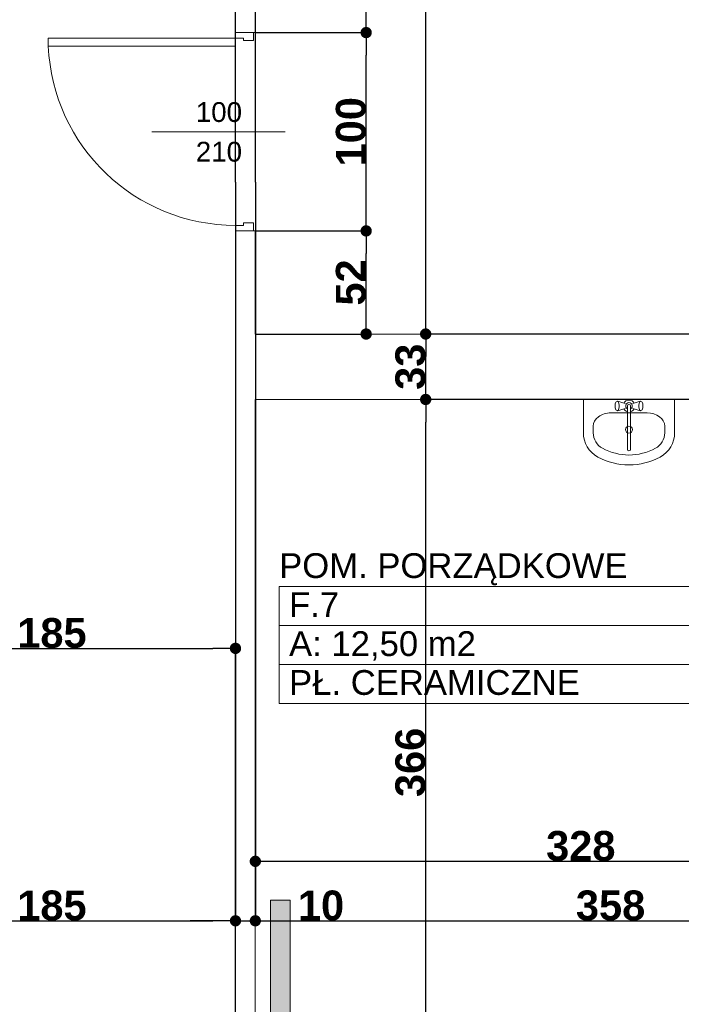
# Model space of a CAD drawing. Header units: millimetres. Extents: x 183299 to 1018155, y -286688 to 171278.
# Tile 79 of 100: x 425421 to 428754, y -94626 to -89661. Entities that reach past the tile are written whole.
import ezdxf
from ezdxf.enums import TextEntityAlignment as Align

# ---------------------------------------------------------------- set-up
doc = ezdxf.new("R2010")
doc.units = ezdxf.units.MM
doc.header["$MEASUREMENT"] = 0
for name, color, linetype in [('Drzwi ArchiCAD', 7, 'Continuous'), ('Elementy Modelu - Strefy', 7, 'Continuous'), ('inwentaryzacja_sciany', 7, 'Continuous'), ('inwentaryzacja_wyposazenie_sanitarne', 7, 'Continuous'), ('Wymiarowanie - Ogólne', 7, 'Continuous'), ('Znaczniki Drzwi', 7, 'Continuous')]:
    doc.layers.add(name, color=color, linetype=linetype)
for name, color, linetype, lineweight in [('Drzwi ArchiCAD_Nr_Pióra__1', 7, 'Continuous', 13), ('Elementy Modelu - Strefy_Nr_Pióra__6', 250, 'Continuous', 18), ('grzejniki_Nr_Pióra__20', 1, 'Continuous', 0), ('inwentaryzacja_sciany_Nr_Pióra__1', 7, 'Continuous', 13), ('inwentaryzacja_wentylacja_Nr_Pióra__20', 1, 'Continuous', 0), ('inwentaryzacja_wyposazenie_sanitarne_Nr_Pióra__1', 7, 'Continuous', 13), ('Znaczniki Drzwi_Nr_Pióra__1', 7, 'Continuous', 13), ('Znaczniki Drzwi_Nr_Pióra__7', 7, 'Continuous', 35)]:
    doc.layers.add(name, color=color, linetype=linetype, lineweight=lineweight)
doc.layers.add('Drzwi ArchiCAD_Nr_Pióra__23', color=7, linetype='Continuous', lineweight=20, true_color=0xff6600)
doc.layers.add('Drzwi ArchiCAD_Nr_Pióra__3', color=7, linetype='Continuous', lineweight=18, true_color=0xff6600)
doc.styles.add('GENERATED_STYLE_1', font='arial.ttf')
doc.styles.add('GENERATED_STYLE_2', font='arialbd.ttf')
doc.styles.get("Standard").update_dxf_attribs({"font": 'txt', "bigfont": 'BIGFONT.SHX'})
doc.dimstyles.new('GENERATED_STYLE__1', dxfattribs={"dimtxt": 150, "dimasz": 114, "dimexe": 0.18, "dimexo": 0, "dimgap": 0.09, "dimtad": 1, "dimtih": 1, "dimtoh": 1, "dimdec": 0, "dimlfac": 0.1, "dimzin": 0, "dimdsep": 46, "dimtxsty": 'GENERATED_STYLE_2', "dimblk": 'ARROWHEAD_11', "dimblk1": 'ARROWHEAD_11', "dimblk2": 'ARROWHEAD_11', "dimcen": 0.09, "dimclrd": 256, "dimclre": 256, "dimclrt": 256, "dimazin": 0, "dimtfac": 1, "dimtdec": 4, "dimtmove": 0, "dimatfit": 3, "dimfxl": 1, "dimtolj": 1, "dimtzin": 0, "dimarcsym": 0})
doc.dimstyles.new('GENERATED_STYLE__2', dxfattribs={"dimtxt": 150, "dimasz": 114, "dimexe": 0.18, "dimexo": 0, "dimgap": 0.09, "dimtad": 1, "dimdec": 0, "dimlfac": 0.1, "dimzin": 0, "dimdsep": 46, "dimtxsty": 'GENERATED_STYLE_2', "dimblk": 'ARROWHEAD_11', "dimblk1": 'ARROWHEAD_11', "dimblk2": 'ARROWHEAD_11', "dimcen": 0.09, "dimclrd": 256, "dimclre": 256, "dimclrt": 256, "dimazin": 0, "dimtfac": 1, "dimtdec": 4, "dimtmove": 0, "dimatfit": 3, "dimfxl": 1, "dimtolj": 1, "dimtzin": 0, "dimarcsym": 0})

# ---------------------------------------------------------------- blocks, each defined once
blk = doc.blocks.new('POM. PORZĄDKOWE        _F.7_143_2', base_point=(252439.9, -92815.8))
at = {"layer": 'Elementy Modelu - Strefy_Nr_Pióra__6', "linetype": 'Continuous'}
for p, q in [((251385.1, -92619.4), (253494.8, -92619.4)), ((251385.1, -92815.8), (251385.1, -92619.4)), ((253494.8, -92619.4), (253494.8, -92815.8)), ((253494.8, -92815.8), (251385.1, -92815.8)), ((251385.1, -92815.8), (253494.8, -92815.8)), ((251385.1, -93012.2), (251385.1, -92815.8)), ((253494.8, -92815.8), (253494.8, -93012.2)), ((253494.8, -93012.2), (251385.1, -93012.2)), ((251385.1, -93012.2), (253494.8, -93012.2)), ((251385.1, -93208.7), (251385.1, -93012.2)), ((253494.8, -93012.2), (253494.8, -93208.7)), ((253494.8, -93208.7), (251385.1, -93208.7))]:
    blk.add_line(p, q, dxfattribs=at)
at = {"linetype": 'Continuous', "flags": 1}
for tag in ['ROOM_AREA', 'ROOM_PERIM', 'ROOM_WALLS_SURF', 'ROOM_DOORS_SURF', 'ROOM_WINDS_SURF', 'ROOM_BASELEV', 'ROOM_HEIGHT', 'ROOM_NET_AREA', 'ROOM_REDUCED_AREA', 'ROOM_CALC_AREA', 'ROOM_VOLUME']:
    blk.add_attdef(tag, text='', height=2000, dxfattribs=at).set_placement((252439.9, -93848.9), align=Align.BOTTOM_LEFT)
at = {"layer": 'Elementy Modelu - Strefy_Nr_Pióra__6', "linetype": 'Continuous', "insert": (251435.1, -92844.4), "char_height": 125, "attachment_point": 1, "style": 'GENERATED_STYLE_1'}
blk.add_mtext('{A: 12,50 m2}', dxfattribs=at)
at = {"layer": 'Elementy Modelu - Strefy_Nr_Pióra__6', "style": 'GENERATED_STYLE_1'}
for tag, p in [('ROOM_NAME', (251385.1, -92613.5)), ('ROOM_NUMBER', (251435.1, -92809.9)), ('basec', (251435.1, -93202.8))]:
    blk.add_attdef(tag, text='', height=125, dxfattribs=at).set_placement(p, align=Align.BOTTOM_LEFT)
blk = doc.blocks.new('D1 Drzwi proste 12_66')
at = {"layer": 'Drzwi ArchiCAD_Nr_Pióra__1', "linetype": 'Continuous'}
for p, q in [((-500, 0), (-500, -90)), ((500, 0), (500, -90))]:
    blk.add_line(p, q, dxfattribs=at)
at = {"layer": 'Drzwi ArchiCAD_Nr_Pióra__23', "linetype": 'Continuous'}
for p, q in [((-472, 0), (-500, 0)), ((-500, 0), (-500, -90)), ((-472, -40), (-472, 0)), ((500, 0), (472, 0)), ((472, 0), (472, -40)), ((500, -90), (500, 0)), ((-460, -40), (-472, -40)), ((-460, -90), (-460, -40)), ((472, -40), (460, -40)), ((460, -40), (460, -90)), ((-500, -90), (-460, -90)), ((460, -90), (500, -90))]:
    blk.add_line(p, q, dxfattribs=at)
at = {"layer": 'Drzwi ArchiCAD_Nr_Pióra__3', "linetype": 'Continuous'}
for p, q in [((472, 944), (432, 944)), ((432, 944), (432, 0)), ((472, 0), (472, 944)), ((432, 0), (472, 0))]:
    blk.add_line(p, q, dxfattribs=at)
blk.add_arc((472, 0), 944, 92.4285, 180, dxfattribs=at)
blk = doc.blocks.new('Znacznik O 12_259')
at = {"layer": 'Znaczniki Drzwi_Nr_Pióra__1', "linetype": 'Continuous'}
blk.add_line((0, 421.4), (0, -250), dxfattribs=at)
at = {"layer": 'Znaczniki Drzwi_Nr_Pióra__7', "linetype": 'Continuous', "char_height": 100, "attachment_point": 7, "rotation": 270, "style": 'GENERATED_STYLE_1'}
for s, insert in [('{210}', (-152.1, 200)), ('{100}', (47.9, 200))]:
    blk.add_mtext(s, dxfattribs=dict(at, insert=insert))
blk = doc.blocks.new('Ściana_714_2', base_point=(251165.1, -95435.8))
at = {"layer": 'inwentaryzacja_sciany_Nr_Pióra__1', "linetype": 'Continuous'}
for p, q in [((251165.1, -85725.8), (251165.1, -89825.8)), ((251265.1, -89825.8), (251265.1, -85725.8)), ((251165.1, -89825.8), (251255.1, -89825.8)), ((251255.1, -89825.8), (251265.1, -89825.8)), ((251165.1, -90825.8), (251255.1, -90825.8)), ((251165.1, -90825.8), (251165.1, -95435.8)), ((251255.1, -90825.8), (251265.1, -90825.8)), ((251265.1, -91345.8), (251265.1, -90825.8)), ((251265.1, -95335.8), (251265.1, -91675.8))]:
    blk.add_line(p, q, dxfattribs=at)
at = {"layer": 'Drzwi ArchiCAD', "linetype": 'Continuous', "rotation": 90}
blk.add_blockref('D1 Drzwi proste 12_66', (251165.1, -90325.8), dxfattribs=at)
at = {"layer": 'Znaczniki Drzwi', "rotation": 90}
blk.add_blockref('Znacznik O 12_259', (251165.1, -90325.8), dxfattribs=at)
blk = doc.blocks.new('Ściana_719_2', base_point=(261965.1, -91675.8))
at = {"layer": 'inwentaryzacja_sciany_Nr_Pióra__1', "linetype": 'Continuous'}
for p, q in [((256715.1, -91345.8), (251265.1, -91345.8)), ((251265.1, -91675.8), (254545.1, -91675.8))]:
    blk.add_line(p, q, dxfattribs=at)
blk = doc.blocks.new('Umywalka 01 12_9')
at = {"layer": 'inwentaryzacja_wyposazenie_sanitarne_Nr_Pióra__1', "linetype": 'Continuous'}
for p, q in [((-230, 0), (-230, -168)), ((230, 0), (-230, 0)), ((230, 0), (230, -168)), ((-69.1, -22.7), (-70, -29.2)), ((-70, -29.2), (-70, -36.2)), ((-70, -36.2), (-69.1, -42.7)), ((-67.6, -17.4), (-69.1, -22.7)), ((-69.1, -42.7), (-67.6, -48)), ((-65.6, -13.9), (-67.6, -17.4)), ((-67.6, -48), (-65.6, -51.5)), ((-60.4, -10.1), (-65.6, -13.9)), ((-57.6, -8.7), (-60.4, -10.1)), ((-54.8, -10.1), (-57.6, -8.7)), ((-20.1, -20.7), (-57.6, -8.7)), ((-20.1, -44.7), (-57.6, -56.7)), ((-52.3, -14.3), (-54.8, -10.1)), ((-50.5, -20.7), (-52.3, -14.3)), ((-52.3, -51.1), (-50.5, -44.7)), ((-49.5, -28.5), (-50.5, -20.7)), ((-50.5, -44.7), (-49.5, -36.9)), ((-49.5, -36.9), (-49.5, -28.5)), ((-7.9, -31.3), (-7.9, -251.6)), ((7.9, -251.6), (7.9, -31.3)), ((20.1, -20.7), (57.6, -8.7)), ((20.1, -44.7), (57.6, -56.7)), ((50.5, -20.7), (49.5, -28.5)), ((49.5, -28.5), (49.5, -36.9)), ((49.5, -36.9), (50.5, -44.7)), ((52.3, -14.3), (50.5, -20.7)), ((50.5, -44.7), (52.3, -51.1)), ((54.8, -10.1), (52.3, -14.3)), ((57.6, -8.7), (54.8, -10.1)), ((60.4, -10.1), (57.6, -8.7)), ((60.4, -10.1), (65.6, -13.9)), ((67.6, -17.4), (65.6, -13.9)), ((65.6, -51.5), (67.6, -48)), ((69.1, -22.7), (67.6, -17.4)), ((67.6, -48), (69.1, -42.7)), ((70, -29.2), (69.1, -22.7)), ((69.1, -42.7), (70, -36.2)), ((70, -36.2), (70, -29.2)), ((-91.1, -67.7), (-91.1, -67.7)), ((91.1, -67.7), (-91.1, -67.7)), ((-60.4, -55.3), (-65.6, -51.5)), ((-60.4, -55.3), (-57.6, -56.7)), ((-57.6, -56.7), (-54.8, -55.3)), ((-54.8, -55.3), (-52.3, -51.1)), ((52.3, -51.1), (54.8, -55.3)), ((54.8, -55.3), (57.6, -56.7)), ((57.6, -56.7), (60.4, -55.3)), ((60.4, -55.3), (65.6, -51.5)), ((-180, -134.4), (-180, -168)), ((180, -134.4), (180, -168))]:
    blk.add_line(p, q, dxfattribs=at)
blk.add_circle((0, -151.9), 17.5, dxfattribs=at)
for centre, radius, start, end in [((0, -32.7), 30, 27.9765, 152.0235), ((0, -32.7), 30, 207.9765, 254.7747), ((0, -32.7), 16.8, 298.0549, 241.9451), ((0, -32.7), 8, 10, 170), ((0, -32.7), 30, 285.2253, 332.0235), ((-91.1, -168), 138.9, 180, 241.5254), ((-91.1, -168), 88.9, 180, 241.5254), ((91.1, -168), 88.9, 298.4746, 0), ((91.1, -168), 138.9, 298.4746, 0), ((0, 0), 280, 241.5254, 298.4746), ((0, 0), 330, 241.5254, 298.4746), ((0, -251.6), 7.88, 180, 0)]:
    blk.add_arc(centre, radius, start, end, dxfattribs=at)
for centre, major_axis, start_param, end_param in [((-91.1, -134.4), (88.9, 0), 1.570796, 3.141593), ((91.1, -134.4), (-88.9, 0), 3.141593, 4.712389)]:
    blk.add_ellipse(centre, major_axis=major_axis, ratio=0.750558, start_param=start_param, end_param=end_param, dxfattribs=at)
blk = doc.blocks.new('ARROWHEAD_11')
at = {"linetype": 'Continuous'}
blk.add_line((0, 0), (-1, 0), dxfattribs=at)
at = {"linetype": 'Continuous', "const_width": 0.25, "flags": 128}
blk.add_lwpolyline([(-0.125, 0, 1), (0.125, 0, 1)], format="xyb", close=True, dxfattribs=at)
blk = doc.blocks.new('*D5305')
at = {"layer": 'Defpoints', "color": 0}
for p in [(423058, -93976.3), (424258, -93976.3), (430803, -97276.3)]:
    blk.add_point(p, dxfattribs=at)
at = {"layer": 'Wymiarowanie - Ogólne', "linetype": 'Continuous', "lineweight": -2}
for p, q in [((424258, -93976.3), (423057.8, -93976.3)), ((423058, -97162.3), (423058, -94090.3)), ((430803, -97276.3), (423057.8, -97276.3))]:
    blk.add_line(p, q, dxfattribs=at)
at = {"layer": 'Wymiarowanie - Ogólne', "lineweight": -2, "xscale": 114, "yscale": 114, "zscale": 114}
for p, rotation in [((423058, -93976.3), 90), ((423058, -97276.3), 270)]:
    blk.add_blockref('ARROWHEAD_11', p, dxfattribs=dict(at, rotation=rotation))
at = {"layer": 'Wymiarowanie - Ogólne', "insert": (422981.4, -95626.3), "char_height": 150, "attachment_point": 5, "rotation": 90, "style": 'GENERATED_STYLE_2'}
blk.add_mtext('\\A1;330', dxfattribs=at)
blk = doc.blocks.new('*D5425')
at = {"layer": 'Defpoints', "color": 0}
for p in [(426508, -84026.3), (424508, -89601.3), (426508, -90481.3)]:
    blk.add_point(p, dxfattribs=at)
at = {"layer": 'Wymiarowanie - Ogólne', "linetype": 'Continuous', "lineweight": -2}
for p, q in [((424508, -89601.3), (424508, -84026.1)), ((424622, -84026.3), (426394, -84026.3)), ((426508, -90481.3), (426508, -84026.1))]:
    blk.add_line(p, q, dxfattribs=at)
at = {"layer": 'Wymiarowanie - Ogólne', "lineweight": -2, "xscale": 114, "yscale": 114, "zscale": 114, "rotation": 180}
blk.add_blockref('ARROWHEAD_11', (424508, -84026.3), dxfattribs=at)
at = {"layer": 'Wymiarowanie - Ogólne', "lineweight": -2, "xscale": 114, "yscale": 114, "zscale": 114}
blk.add_blockref('ARROWHEAD_11', (426508, -84026.3), dxfattribs=at)
at = {"layer": 'Wymiarowanie - Ogólne', "insert": (425508, -83949.7), "char_height": 150, "attachment_point": 5, "style": 'GENERATED_STYLE_2'}
blk.add_mtext('\\A1;200', dxfattribs=at)
blk = doc.blocks.new('*D5426')
at = {"layer": 'Defpoints', "color": 0}
for p in [(426608, -84026.3), (426508, -90481.3), (426608, -90481.3)]:
    blk.add_point(p, dxfattribs=at)
at = {"layer": 'Wymiarowanie - Ogólne', "linetype": 'Continuous', "lineweight": -2}
for p, q in [((426394, -84026.3), (426280, -84026.3)), ((426508, -90481.3), (426508, -84026.1)), ((426508, -84026.3), (426608, -84026.3)), ((426608, -90481.3), (426608, -84026.1)), ((426722, -84026.3), (427042.1, -84026.3))]:
    blk.add_line(p, q, dxfattribs=at)
at = {"layer": 'Wymiarowanie - Ogólne', "lineweight": -2, "xscale": 114, "yscale": 114, "zscale": 114}
blk.add_blockref('ARROWHEAD_11', (426508, -84026.3), dxfattribs=at)
at = {"layer": 'Wymiarowanie - Ogólne', "lineweight": -2, "xscale": 114, "yscale": 114, "zscale": 114, "rotation": 180}
blk.add_blockref('ARROWHEAD_11', (426608, -84026.3), dxfattribs=at)
at = {"layer": 'Wymiarowanie - Ogólne', "insert": (426939, -83949.7), "char_height": 150, "attachment_point": 5, "style": 'GENERATED_STYLE_2'}
blk.add_mtext('\\A1;10', dxfattribs=at)
blk = doc.blocks.new('*D5427')
at = {"layer": 'Defpoints', "color": 0}
for p in [(431958, -84026.3), (431958, -88436.3), (426608, -90481.3)]:
    blk.add_point(p, dxfattribs=at)
at = {"layer": 'Wymiarowanie - Ogólne', "linetype": 'Continuous', "lineweight": -2}
for p, q in [((426608, -90481.3), (426608, -84026.1)), ((426722, -84026.3), (431844, -84026.3)), ((431958, -88436.3), (431958, -84026.1))]:
    blk.add_line(p, q, dxfattribs=at)
at = {"layer": 'Wymiarowanie - Ogólne', "lineweight": -2, "xscale": 114, "yscale": 114, "zscale": 114, "rotation": 180}
blk.add_blockref('ARROWHEAD_11', (426608, -84026.3), dxfattribs=at)
at = {"layer": 'Wymiarowanie - Ogólne', "lineweight": -2, "xscale": 114, "yscale": 114, "zscale": 114}
blk.add_blockref('ARROWHEAD_11', (431958, -84026.3), dxfattribs=at)
at = {"layer": 'Wymiarowanie - Ogólne', "insert": (429283, -83949.7), "char_height": 150, "attachment_point": 5, "style": 'GENERATED_STYLE_2'}
blk.add_mtext('\\A1;535', dxfattribs=at)
blk = doc.blocks.new('*D6527')
at = {"layer": 'Defpoints', "color": 0}
for p in [(426608, -90726.3), (427166.4, -90726.3), (426608, -91246.3)]:
    blk.add_point(p, dxfattribs=at)
at = {"layer": 'Wymiarowanie - Ogólne', "linetype": 'Continuous', "lineweight": -2}
for p, q in [((426608, -90726.3), (427166.6, -90726.3)), ((427166.4, -91132.3), (427166.4, -90840.3)), ((426608, -91246.3), (427166.6, -91246.3))]:
    blk.add_line(p, q, dxfattribs=at)
at = {"layer": 'Wymiarowanie - Ogólne', "lineweight": -2, "xscale": 114, "yscale": 114, "zscale": 114}
for p, rotation in [((427166.4, -90726.3), 90), ((427166.4, -91246.3), 270)]:
    blk.add_blockref('ARROWHEAD_11', p, dxfattribs=dict(at, rotation=rotation))
at = {"layer": 'Wymiarowanie - Ogólne', "insert": (427089.8, -90986.3), "char_height": 150, "attachment_point": 5, "rotation": 90, "style": 'GENERATED_STYLE_2'}
blk.add_mtext('\\A1;52', dxfattribs=at)
blk = doc.blocks.new('*D6528')
at = {"layer": 'Defpoints', "color": 0}
for p in [(426608, -89726.3), (427166.4, -89726.3), (426608, -90726.3)]:
    blk.add_point(p, dxfattribs=at)
at = {"layer": 'Wymiarowanie - Ogólne', "linetype": 'Continuous', "lineweight": -2}
for p, q in [((426608, -89726.3), (427166.6, -89726.3)), ((427166.4, -90612.3), (427166.4, -89840.3)), ((426608, -90726.3), (427166.6, -90726.3))]:
    blk.add_line(p, q, dxfattribs=at)
at = {"layer": 'Wymiarowanie - Ogólne', "lineweight": -2, "xscale": 114, "yscale": 114, "zscale": 114}
for p, rotation in [((427166.4, -89726.3), 90), ((427166.4, -90726.3), 270)]:
    blk.add_blockref('ARROWHEAD_11', p, dxfattribs=dict(at, rotation=rotation))
at = {"layer": 'Wymiarowanie - Ogólne', "insert": (427089.8, -90226.3), "char_height": 150, "attachment_point": 5, "rotation": 90, "style": 'GENERATED_STYLE_2'}
blk.add_mtext('\\A1;100', dxfattribs=at)
blk = doc.blocks.new('*D6529')
at = {"layer": 'Defpoints', "color": 0}
for p in [(426608, -85626.3), (427166.4, -85626.3), (426608, -89726.3)]:
    blk.add_point(p, dxfattribs=at)
at = {"layer": 'Wymiarowanie - Ogólne', "linetype": 'Continuous', "lineweight": -2}
for p, q in [((426608, -85626.3), (427166.6, -85626.3)), ((427166.4, -89612.3), (427166.4, -85740.3)), ((426608, -89726.3), (427166.6, -89726.3))]:
    blk.add_line(p, q, dxfattribs=at)
at = {"layer": 'Wymiarowanie - Ogólne', "lineweight": -2, "xscale": 114, "yscale": 114, "zscale": 114}
for p, rotation in [((427166.4, -85626.3), 90), ((427166.4, -89726.3), 270)]:
    blk.add_blockref('ARROWHEAD_11', p, dxfattribs=dict(at, rotation=rotation))
at = {"layer": 'Wymiarowanie - Ogólne', "insert": (427089.8, -87676.3), "char_height": 150, "attachment_point": 5, "rotation": 90, "style": 'GENERATED_STYLE_2'}
blk.add_mtext('\\A1;410', dxfattribs=at)
blk = doc.blocks.new('*D6534')
at = {"layer": 'Defpoints', "color": 0}
for p in [(427466.4, -91576.3), (431908, -91576.3), (429143, -95236.3)]:
    blk.add_point(p, dxfattribs=at)
at = {"layer": 'Wymiarowanie - Ogólne', "linetype": 'Continuous', "lineweight": -2}
for p, q in [((431908, -91576.3), (427466.2, -91576.3)), ((427466.4, -95122.3), (427466.4, -91690.3)), ((429143, -95236.3), (427466.2, -95236.3))]:
    blk.add_line(p, q, dxfattribs=at)
at = {"layer": 'Wymiarowanie - Ogólne', "lineweight": -2, "xscale": 114, "yscale": 114, "zscale": 114}
for p, rotation in [((427466.4, -91576.3), 90), ((427466.4, -95236.3), 270)]:
    blk.add_blockref('ARROWHEAD_11', p, dxfattribs=dict(at, rotation=rotation))
at = {"layer": 'Wymiarowanie - Ogólne', "insert": (427389.8, -93406.3), "char_height": 150, "attachment_point": 5, "rotation": 90, "style": 'GENERATED_STYLE_2'}
blk.add_mtext('\\A1;366', dxfattribs=at)
blk = doc.blocks.new('*D6535')
at = {"layer": 'Defpoints', "color": 0}
for p in [(427466.4, -91246.3), (431908, -91246.3), (431908, -91576.3)]:
    blk.add_point(p, dxfattribs=at)
at = {"layer": 'Wymiarowanie - Ogólne', "linetype": 'Continuous', "lineweight": -2}
for p, q in [((431908, -91246.3), (427466.2, -91246.3)), ((427466.4, -91462.3), (427466.4, -91360.3)), ((431908, -91576.3), (427466.2, -91576.3))]:
    blk.add_line(p, q, dxfattribs=at)
at = {"layer": 'Wymiarowanie - Ogólne', "lineweight": -2, "xscale": 114, "yscale": 114, "zscale": 114}
for p, rotation in [((427466.4, -91246.3), 90), ((427466.4, -91576.3), 270)]:
    blk.add_blockref('ARROWHEAD_11', p, dxfattribs=dict(at, rotation=rotation))
at = {"layer": 'Wymiarowanie - Ogólne', "insert": (427389.8, -91411.3), "char_height": 150, "attachment_point": 5, "rotation": 90, "style": 'GENERATED_STYLE_2'}
blk.add_mtext('\\A1;33', dxfattribs=at)
blk = doc.blocks.new('*D6536')
at = {"layer": 'Defpoints', "color": 0}
for p in [(426608, -85626.3), (427466.4, -85626.3), (431908, -91246.3)]:
    blk.add_point(p, dxfattribs=at)
at = {"layer": 'Wymiarowanie - Ogólne', "linetype": 'Continuous', "lineweight": -2}
for p, q in [((426608, -85626.3), (427466.6, -85626.3)), ((427466.4, -91132.3), (427466.4, -85740.3)), ((431908, -91246.3), (427466.2, -91246.3))]:
    blk.add_line(p, q, dxfattribs=at)
at = {"layer": 'Wymiarowanie - Ogólne', "lineweight": -2, "xscale": 114, "yscale": 114, "zscale": 114}
for p, rotation in [((427466.4, -85626.3), 90), ((427466.4, -91246.3), 270)]:
    blk.add_blockref('ARROWHEAD_11', p, dxfattribs=dict(at, rotation=rotation))
at = {"layer": 'Wymiarowanie - Ogólne', "insert": (427389.8, -88436.3), "char_height": 150, "attachment_point": 5, "rotation": 90, "style": 'GENERATED_STYLE_2'}
blk.add_mtext('\\A1;562', dxfattribs=at)
blk = doc.blocks.new('*D6537')
at = {"layer": 'Defpoints', "color": 0}
for p in [(426508, -90481.3), (424658, -93576.3), (426508, -94205.1)]:
    blk.add_point(p, dxfattribs=at)
at = {"layer": 'Wymiarowanie - Ogólne', "linetype": 'Continuous', "lineweight": -2}
for p, q in [((426508, -90481.3), (426508, -94205.3)), ((424658, -93576.3), (424658, -94205.3)), ((424772, -94205.1), (426394, -94205.1))]:
    blk.add_line(p, q, dxfattribs=at)
at = {"layer": 'Wymiarowanie - Ogólne', "lineweight": -2, "xscale": 114, "yscale": 114, "zscale": 114, "rotation": 180}
blk.add_blockref('ARROWHEAD_11', (424658, -94205.1), dxfattribs=at)
at = {"layer": 'Wymiarowanie - Ogólne', "lineweight": -2, "xscale": 114, "yscale": 114, "zscale": 114}
blk.add_blockref('ARROWHEAD_11', (426508, -94205.1), dxfattribs=at)
at = {"layer": 'Wymiarowanie - Ogólne', "insert": (425583, -94128.4), "char_height": 150, "attachment_point": 5, "style": 'GENERATED_STYLE_2'}
blk.add_mtext('\\A1;185', dxfattribs=at)
blk = doc.blocks.new('*D6538')
at = {"layer": 'Defpoints', "color": 0}
for p in [(426508, -90481.3), (426608, -90481.3), (426608, -94205.1)]:
    blk.add_point(p, dxfattribs=at)
at = {"layer": 'Wymiarowanie - Ogólne', "linetype": 'Continuous', "lineweight": -2}
for p, q in [((426508, -90481.3), (426508, -94205.3)), ((426608, -90481.3), (426608, -94205.3)), ((426394, -94205.1), (426280, -94205.1)), ((426508, -94205.1), (426608, -94205.1)), ((426722, -94205.1), (427042.1, -94205.1))]:
    blk.add_line(p, q, dxfattribs=at)
at = {"layer": 'Wymiarowanie - Ogólne', "lineweight": -2, "xscale": 114, "yscale": 114, "zscale": 114}
blk.add_blockref('ARROWHEAD_11', (426508, -94205.1), dxfattribs=at)
at = {"layer": 'Wymiarowanie - Ogólne', "lineweight": -2, "xscale": 114, "yscale": 114, "zscale": 114, "rotation": 180}
blk.add_blockref('ARROWHEAD_11', (426608, -94205.1), dxfattribs=at)
at = {"layer": 'Wymiarowanie - Ogólne', "insert": (426939, -94128.5), "char_height": 150, "attachment_point": 5, "style": 'GENERATED_STYLE_2'}
blk.add_mtext('\\A1;10', dxfattribs=at)
blk = doc.blocks.new('*D6539')
at = {"layer": 'Defpoints', "color": 0}
for p in [(426608, -90481.3), (430188, -94205.1), (430188, -94461.3)]:
    blk.add_point(p, dxfattribs=at)
at = {"layer": 'Wymiarowanie - Ogólne', "linetype": 'Continuous', "lineweight": -2}
for p, q in [((426608, -90481.3), (426608, -94205.3)), ((426722, -94205.1), (430074, -94205.1)), ((430188, -94461.3), (430188, -94204.9))]:
    blk.add_line(p, q, dxfattribs=at)
at = {"layer": 'Wymiarowanie - Ogólne', "lineweight": -2, "xscale": 114, "yscale": 114, "zscale": 114, "rotation": 180}
blk.add_blockref('ARROWHEAD_11', (426608, -94205.1), dxfattribs=at)
at = {"layer": 'Wymiarowanie - Ogólne', "lineweight": -2, "xscale": 114, "yscale": 114, "zscale": 114}
blk.add_blockref('ARROWHEAD_11', (430188, -94205.1), dxfattribs=at)
at = {"layer": 'Wymiarowanie - Ogólne', "insert": (428398, -94128.4), "char_height": 150, "attachment_point": 5, "style": 'GENERATED_STYLE_2'}
blk.add_mtext('\\A1;358', dxfattribs=at)
blk = doc.blocks.new('*D6549')
at = {"layer": 'Defpoints', "color": 0}
for p in [(426608, -91576.3), (429888, -93586.3), (429888, -93905.1)]:
    blk.add_point(p, dxfattribs=at)
at = {"layer": 'Wymiarowanie - Ogólne', "linetype": 'Continuous', "lineweight": -2}
for p, q in [((426608, -91576.3), (426608, -93905.3)), ((429888, -93586.3), (429888, -93905.3)), ((426722, -93905.1), (429774, -93905.1))]:
    blk.add_line(p, q, dxfattribs=at)
at = {"layer": 'Wymiarowanie - Ogólne', "lineweight": -2, "xscale": 114, "yscale": 114, "zscale": 114, "rotation": 180}
blk.add_blockref('ARROWHEAD_11', (426608, -93905.1), dxfattribs=at)
at = {"layer": 'Wymiarowanie - Ogólne', "lineweight": -2, "xscale": 114, "yscale": 114, "zscale": 114}
blk.add_blockref('ARROWHEAD_11', (429888, -93905.1), dxfattribs=at)
at = {"layer": 'Wymiarowanie - Ogólne', "insert": (428248, -93828.4), "char_height": 150, "attachment_point": 5, "style": 'GENERATED_STYLE_2'}
blk.add_mtext('\\A1;328', dxfattribs=at)
blk = doc.blocks.new('*D6569')
at = {"layer": 'Defpoints', "color": 0}
for p in [(426508, -92831.3), (424658, -93576.3), (426508, -95336.3)]:
    blk.add_point(p, dxfattribs=at)
at = {"layer": 'Wymiarowanie - Ogólne', "linetype": 'Continuous', "lineweight": -2}
for p, q in [((424658, -93576.3), (424658, -92831.1)), ((424772, -92831.3), (426394, -92831.3)), ((426508, -95336.3), (426508, -92831.1))]:
    blk.add_line(p, q, dxfattribs=at)
at = {"layer": 'Wymiarowanie - Ogólne', "lineweight": -2, "xscale": 114, "yscale": 114, "zscale": 114, "rotation": 180}
blk.add_blockref('ARROWHEAD_11', (424658, -92831.3), dxfattribs=at)
at = {"layer": 'Wymiarowanie - Ogólne', "lineweight": -2, "xscale": 114, "yscale": 114, "zscale": 114}
blk.add_blockref('ARROWHEAD_11', (426508, -92831.3), dxfattribs=at)
at = {"layer": 'Wymiarowanie - Ogólne', "insert": (425583, -92754.6), "char_height": 150, "attachment_point": 5, "style": 'GENERATED_STYLE_2'}
blk.add_mtext('\\A1;185', dxfattribs=at)

msp = doc.modelspace()

# ---------------------------------------------------------------- hatches: boundary and pattern name
at = {"layer": 'inwentaryzacja_wentylacja_Nr_Pióra__20', "linetype": 'Continuous'}
msp.add_hatch(color=256, dxfattribs=at).paths.add_polyline_path([(426684.02796, -95100.21403), (426784.02796, -95100.21403), (426784.02796, -94100.21403), (426684.02796, -94100.21403)], flags=0)

# ---------------------------------------------------------------- linework, layer by layer
at = {"layer": 'grzejniki_Nr_Pióra__20', "linetype": 'Continuous'}
for p, q in [((426684.02796, -94100.21403), (426784.02796, -94100.21403)), ((426684.02796, -94100.21403), (426684.02796, -95100.21403)), ((426784.02796, -94100.21403), (426784.02796, -95100.21403))]:
    msp.add_line(p, q, dxfattribs=at)

# ---------------------------------------------------------------- block references
at = {"layer": 'Elementy Modelu - Strefy', "linetype": 'Continuous'}
ref = msp.add_blockref('POM. PORZĄDKOWE        _F.7_143_2', (427782.8136, -92716.38344), dxfattribs=at)
ref.add_attrib('ROOM_NAME', 'POM. PORZĄDKOWE', dxfattribs={"layer": 'Elementy Modelu - Strefy_Nr_Pióra__6', "color": 5, "linetype": 'Continuous', "height": 125, "style": 'GENERATED_STYLE_1'}).set_placement((426727.95483, -92514.04109), align=Align.BOTTOM_LEFT)
ref.add_attrib('ROOM_NUMBER', 'F.7', dxfattribs={"layer": 'Elementy Modelu - Strefy_Nr_Pióra__6', "color": 5, "linetype": 'Continuous', "height": 125, "style": 'GENERATED_STYLE_1'}).set_placement((426777.95483, -92710.46966), align=Align.BOTTOM_LEFT)
ref.add_attrib('basec', 'PŁ. CERAMICZNE', dxfattribs={"layer": 'Elementy Modelu - Strefy_Nr_Pióra__6', "color": 5, "linetype": 'Continuous', "height": 125, "style": 'GENERATED_STYLE_1'}).set_placement((426777.95483, -93103.3268), align=Align.BOTTOM_LEFT)
at = {"layer": 'inwentaryzacja_sciany'}
for name, p in [('Ściana_714_2', (426507.95206, -95336.32699)), ('Ściana_719_2', (437307.95206, -91576.32699))]:
    msp.add_blockref(name, p, dxfattribs=at)
at = {"layer": 'inwentaryzacja_wyposazenie_sanitarne', "linetype": 'Continuous'}
msp.add_blockref('Umywalka 01 12_9', (428490.8298, -91576.32699), dxfattribs=at)

# ---------------------------------------------------------------- dimensions: what is measured, and where the dimension line sits
at = {"layer": 'Wymiarowanie - Ogólne', "linetype": 'Continuous'}
for base, p1, p2, picture, middle in [((426507.95206, -84026.32699), (424507.95206, -89601.32699), (426507.95206, -90481.32699), '*D5425', (425507.95206, -83949.73699)), ((426607.95206, -84026.32699), (426507.95206, -90481.32699), (426607.95206, -90481.32699), '*D5426', (426939.01706, -83949.73699)), ((431957.95206, -84026.32699), (426607.95206, -90481.32699), (431957.95206, -88436.32699), '*D5427', (429282.95206, -83949.73699)), ((426507.95206, -94205.09839), (424657.95206, -93576.32699), (426507.95206, -90481.32699), '*D6537', (425582.95206, -94128.35839)), ((426607.95206, -94205.09839), (426507.95206, -90481.32699), (426607.95206, -90481.32699), '*D6538', (426939.01706, -94128.50839)), ((430187.95206, -94205.09839), (426607.95206, -90481.32699), (430187.95206, -94461.32699), '*D6539', (428397.95206, -94128.35839)), ((429887.95206, -93905.09839), (426607.95206, -91576.32699), (429887.95206, -93586.32699), '*D6549', (428247.95206, -93828.35839)), ((426507.95206, -92831.29643), (424657.95206, -93576.32699), (426507.95206, -95336.32699), '*D6569', (425582.95206, -92754.55643))]:
    dim = msp.add_linear_dim(base=base, p1=p1, p2=p2, dimstyle='GENERATED_STYLE__1', dxfattribs=at)
    dim.commit()
    dim.dimension.update_dxf_attribs({"geometry": picture, "text_midpoint": middle})
for base, p1, p2, picture, middle in [((427166.39736, -85626.32699), (426607.95206, -89726.32699), (426607.95206, -85626.32699), '*D6529', (427089.80736, -87676.32699)), ((427466.39736, -85626.32699), (431907.95206, -91246.32699), (426607.95206, -85626.32699), '*D6536', (427389.80736, -88436.32699)), ((427166.39736, -89726.32699), (426607.95206, -90726.32699), (426607.95206, -89726.32699), '*D6528', (427089.80736, -90226.32699)), ((427166.39736, -90726.32699), (426607.95206, -91246.32699), (426607.95206, -90726.32699), '*D6527', (427089.80736, -90986.32699)), ((427466.39736, -91246.32699), (431907.95206, -91576.32699), (431907.95206, -91246.32699), '*D6535', (427389.80736, -91411.32699)), ((427466.39736, -91576.32699), (429142.95206, -95236.32699), (431907.95206, -91576.32699), '*D6534', (427389.80736, -93406.32699)), ((423057.95206, -93976.32699), (430802.95206, -97276.32699), (424257.95206, -93976.32699), '*D5305', (422981.36206, -95626.32699))]:
    dim = msp.add_linear_dim(base=base, p1=p1, p2=p2, angle=90, dimstyle='GENERATED_STYLE__2', dxfattribs=at)
    dim.commit()
    dim.dimension.update_dxf_attribs({"geometry": picture, "text_midpoint": middle})

doc.saveas('drawing.dxf')
